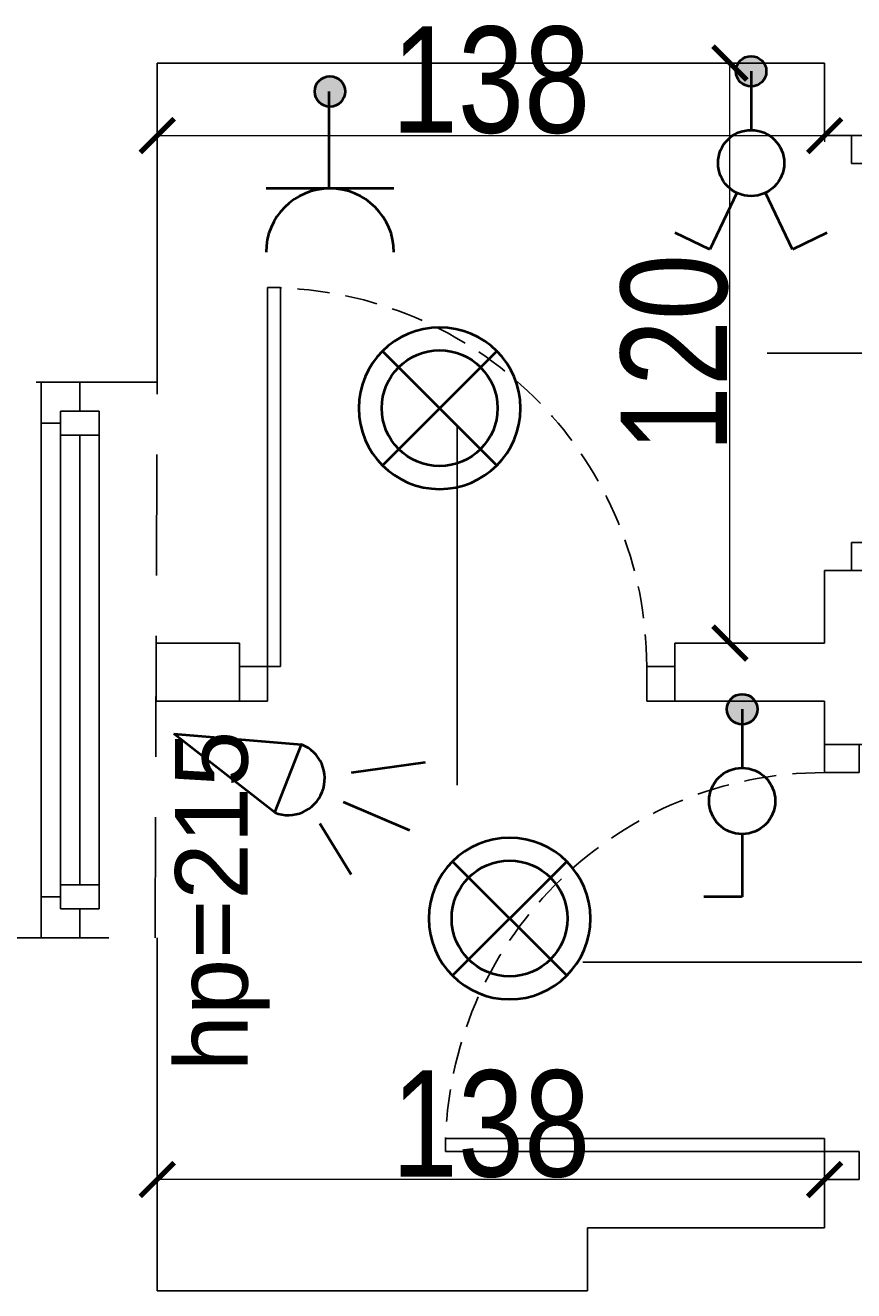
# Model space of a CAD drawing. Header units: millimetres. Extents: x -5941 to 19721, y -9230 to 6433.
# Tile 191 of 204: x 16948 to 17120, y 265 to 527. Entities that reach past the tile are written whole.
import ezdxf
from ezdxf.enums import TextEntityAlignment as Align

# ---------------------------------------------------------------- set-up
doc = ezdxf.new("R2010")
doc.units = ezdxf.units.MM
doc.linetypes.add('DASHED', pattern=[0.75, 0.5, -0.25])
for name, color, linetype in [('A_drzwi', 3, 'Continuous'), ('A_okno', 3, 'Continuous'), ('A_opis pom', 1, 'Continuous'), ('A_opis stolarki', 3, 'Continuous'), ('A_SC_MUROWANA_DZIAŁOWA', 42, 'Continuous'), ('A_scianazew', 42, 'Continuous'), ('A_wymiary', 55, 'Continuous')]:
    doc.layers.add(name, color=color, linetype=linetype)
doc.layers.add('e', color=1, linetype='Continuous', lineweight=40)
doc.styles.add('dar-styl', font='arial.ttf')
doc.styles.add('Opisowy', font='arial.ttf', dxfattribs={"width": 0.8})
doc.styles.get("Standard").update_dxf_attribs({"font": 'arial.ttf'})
doc.dimstyles.new('WYMIARY', dxfattribs={"dimtxt": 1.3, "dimasz": 7, "dimexe": 1.25, "dimexo": 0.3, "dimgap": 0.2, "dimtad": 1, "dimzin": 4, "dimtxsty": 'Opisowy', "dimblk1": 'ARCHTICK', "dimblk2": 'ARCHTICK', "dimsah": 1, "dimcen": 2.5, "dimazin": 0, "dimtfac": 1, "dimtmove": 1, "dimatfit": 3, "dimldrblk": 'ARCHTICK', "dimfxl": 0, "dimlwd": 18, "dimlwe": 9, "dimarcsym": 0})

# ---------------------------------------------------------------- blocks, each defined once
blk = doc.blocks.new('*U16')
at = {"color": 0}
for p, q in [((-28.55, -9.5), (-28.55, -6.5)), ((-28.55, -6.5), (59.45, -6.5)), ((59.45, -6.5), (59.45, -9.5)), ((-28.55, -9.5), (59.45, -9.5))]:
    blk.add_line(p, q, dxfattribs=at)
for points in [[(-36.55, 0), (-36.55, -6.5), (-28.55, -6.5), (-28.55, 0)], [(-36.55, -94.5), (-36.55, -101), (-28.55, -101), (-28.55, -94.5)]]:
    blk.add_lwpolyline(points, close=True, dxfattribs=at)
at = {"color": 0, "linetype": 'DASHED', "ltscale": 15}
blk.add_arc((-28.55, -6.5), 88, 270, 358.0464, dxfattribs=at)
at = {"layer": 'A_opis stolarki'}
blk.add_line((-56.09, -50.5), (27.54, -50.5), dxfattribs=at)
at = {"layer": 'A_opis stolarki', "ltscale": 0.5, "style": 'dar-styl', "text_generation_flag": 2}
blk.add_attdef('ODPORNOŚĆ_OGNIOWA', text='', height=15, rotation=85.9367, dxfattribs=at).set_placement((-55.81, -47.55), align=Align.TOP_CENTER)
at = {"layer": 'A_opis stolarki', "ltscale": 0.5, "style": 'dar-styl'}
blk.add_attdef('SYMBOL_DRZWI1', text='', height=14, dxfattribs=at).set_placement((-16.77, -50.5), align=Align.BOTTOM_CENTER)
blk.add_attdef('SYMBOL_DRZWI2', text='', height=14, dxfattribs=at).set_placement((-16.77, -53.5), align=Align.TOP_CENTER)
blk = doc.blocks.new('*U17')
at = {"color": 0}
for p, q in [((0, -6.5), (-88, -6.5)), ((-88, -6.5), (-88, -9.5)), ((0, -9.5), (0, -6.5)), ((0, -9.5), (-88, -9.5))]:
    blk.add_line(p, q, dxfattribs=at)
for points in [[(8, 0), (8, -6.5), (0, -6.5), (0, 0)], [(8, -94.5), (8, -101), (0, -101), (0, -94.5)]]:
    blk.add_lwpolyline(points, close=True, dxfattribs=at)
at = {"color": 0, "linetype": 'DASHED', "ltscale": 15}
blk.add_arc((0, -6.5), 88, 181.9536, 270, dxfattribs=at)
at = {"layer": 'A_opis stolarki'}
blk.add_line((-56.09, -50.5), (27.54, -50.5), dxfattribs=at)
at = {"layer": 'A_opis stolarki', "ltscale": 0.5, "style": 'dar-styl'}
blk.add_attdef('ODPORNOŚĆ_OGNIOWA', text='', height=15, rotation=274.0633, dxfattribs=at).set_placement((27.26, -47.55), align=Align.TOP_CENTER)
blk.add_attdef('SYMBOL_DRZWI1', text='', height=14, dxfattribs=at).set_placement((-16.77, -50.5), align=Align.BOTTOM_CENTER)
blk.add_attdef('SYMBOL_DRZWI2', text='', height=14, dxfattribs=at).set_placement((-16.77, -53.5), align=Align.TOP_CENTER)
blk = doc.blocks.new('_ArchTick')
at = {"color": 0, "const_width": 0.15}
blk.add_lwpolyline([(-0.5, -0.5), (0.5, 0.5)], dxfattribs=at)
blk = doc.blocks.new('*D77')
at = {"layer": 'A_wymiary', "color": 0, "lineweight": 9}
for p, q in [((16975.63, 288.38), (16975.63, 289.33)), ((17113.63, 288.38), (17113.63, 289.33))]:
    blk.add_line(p, q, dxfattribs=at)
at = {"layer": 'A_wymiary', "color": 0, "lineweight": 18}
blk.add_line((17113.63, 288.08), (16975.63, 288.08), dxfattribs=at)
at = {"layer": 'Defpoints', "color": 0}
for p in [(16975.63, 288.08), (16975.63, 288.08), (17113.63, 288.08)]:
    blk.add_point(p, dxfattribs=at)
at = {"layer": 'A_wymiary', "color": 0, "lineweight": 18, "xscale": 7, "yscale": 7, "zscale": 7, "rotation": 180}
blk.add_blockref('_ArchTick', (16975.63, 288.08), dxfattribs=at)
at = {"layer": 'A_wymiary', "color": 0, "lineweight": 18, "xscale": 7, "yscale": 7, "zscale": 7}
blk.add_blockref('_ArchTick', (17113.63, 288.08), dxfattribs=at)
at = {"layer": 'A_wymiary', "color": 0, "insert": (17044.63, 299.52), "char_height": 1.3, "attachment_point": 5, "style": 'Opisowy'}
blk.add_mtext('{\\H16.923077x;\\C3;138}', dxfattribs=at)
blk = doc.blocks.new('*D78')
at = {"layer": 'A_wymiary', "color": 0, "lineweight": 9}
for p, q in [((17094.75, 519.08), (17092.8, 519.08)), ((17094.75, 399.08), (17092.8, 399.08))]:
    blk.add_line(p, q, dxfattribs=at)
at = {"layer": 'A_wymiary', "color": 0, "lineweight": 18}
blk.add_line((17094.05, 399.08), (17094.05, 519.08), dxfattribs=at)
at = {"layer": 'Defpoints', "color": 0}
for p in [(17094.05, 519.08), (17113.63, 519.08), (17113.63, 399.08)]:
    blk.add_point(p, dxfattribs=at)
at = {"layer": 'A_wymiary', "color": 0, "lineweight": 18, "xscale": 7, "yscale": 7, "zscale": 7}
for p, rotation in [((17094.05, 519.08), 90), ((17094.05, 399.08), 270)]:
    blk.add_blockref('_ArchTick', p, dxfattribs=dict(at, rotation=rotation))
at = {"layer": 'A_wymiary', "color": 0, "insert": (17082.62, 459.08), "char_height": 1.3, "attachment_point": 5, "rotation": 90, "style": 'Opisowy'}
blk.add_mtext('{\\H16.923077x;\\C3;120}', dxfattribs=at)
blk = doc.blocks.new('*D79')
at = {"layer": 'A_wymiary', "color": 0, "lineweight": 9}
for p, q in [((16975.63, 504.78), (16975.63, 502.83)), ((17113.63, 504.78), (17113.63, 502.83))]:
    blk.add_line(p, q, dxfattribs=at)
at = {"layer": 'A_wymiary', "color": 0, "lineweight": 18}
blk.add_line((16975.63, 504.08), (17113.63, 504.08), dxfattribs=at)
at = {"layer": 'Defpoints', "color": 0}
for p in [(16975.63, 519.08), (17113.63, 519.08), (17113.63, 504.08)]:
    blk.add_point(p, dxfattribs=at)
at = {"layer": 'A_wymiary', "color": 0, "lineweight": 18, "xscale": 7, "yscale": 7, "zscale": 7, "rotation": 180}
blk.add_blockref('_ArchTick', (16975.63, 504.08), dxfattribs=at)
at = {"layer": 'A_wymiary', "color": 0, "lineweight": 18, "xscale": 7, "yscale": 7, "zscale": 7}
blk.add_blockref('_ArchTick', (17113.63, 504.08), dxfattribs=at)
at = {"layer": 'A_wymiary', "color": 0, "insert": (17044.63, 515.52), "char_height": 1.3, "attachment_point": 5, "style": 'Opisowy'}
blk.add_mtext('{\\H16.923077x;\\C3;138}', dxfattribs=at)
blk = doc.blocks.new('pozycjonowanie')
at = {"linetype": 'ByBlock'}
blk.add_hatch(color=256, dxfattribs=at).paths.add_polyline_path([(3.15, 0, 1), (-3.15, 0, 1)])
blk.add_circle((0, 0), 3.15, dxfattribs=at)
blk.add_circle((0, 0), 3.15, dxfattribs=at)
blk = doc.blocks.new('*U100')
at = {"layer": 'e', "linetype": 'ByBlock'}
for p, q in [((-15.68, 33.43), (-8.55, 36.84)), ((-8.55, 36.84), (-2.96, 25.16)), ((2.96, 25.16), (8.55, 36.84)), ((8.55, 36.84), (15.68, 33.43)), ((0, 0), (0, 12.15))]:
    blk.add_line(p, q, dxfattribs=at)
blk.add_circle((0, 18.99), 6.84, dxfattribs=at)
at = {"layer": 'e', "rotation": 359.9999999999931}
blk.add_blockref('pozycjonowanie', (0, 0), dxfattribs=at)
blk = doc.blocks.new('*U102')
at = {"layer": 'e', "linetype": 'ByBlock'}
for p, q in [((0, 25.83), (0, 38.79)), ((0, 38.79), (7.9, 38.79)), ((0, 0), (0, 12.15))]:
    blk.add_line(p, q, dxfattribs=at)
blk.add_circle((0, 18.99), 6.84, dxfattribs=at)
at = {"layer": 'e', "rotation": 359.9999999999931}
blk.add_blockref('pozycjonowanie', (0, 0), dxfattribs=at)
blk = doc.blocks.new('Wośw44')
at = {"layer": 'e'}
for p, q in [((-77826.54, 17259.07), (-77850.18, 17235.42)), ((-77850.18, 17259.07), (-77826.54, 17235.42))]:
    blk.add_line(p, q, dxfattribs=at)
blk.add_circle((-77838.36, 17247.25), 16.72, dxfattribs=at)

msp = doc.modelspace()

# ---------------------------------------------------------------- linework, layer by layer
at = {"linetype": 'DASHED', "ltscale": 50}
msp.add_lwpolyline([(16975.628, 453.079), (16940.628, 453.079), (16940.628, 338.076), (16975.202, 338.076)], close=True, dxfattribs=at)
at = {"layer": 'A_okno'}
for p, q in [((16951.628, 444.579, 0), (16951.628, 453.079, 0)), ((16959.628, 453.079, 0), (16959.628, 447.079, 0)), ((16955.628, 447.079, 0), (16963.628, 447.079, 0)), ((16955.628, 442.079, 0), (16955.628, 447.079, 0)), ((16959.628, 447.079, 0), (16955.628, 447.079, 0)), ((16955.628, 447.079, 0), (16955.628, 395.576, -0.022)), ((16963.628, 395.576, -0.023), (16963.628, 447.079, 0)), ((16963.628, 447.079, 0), (16963.628, 442.079, 0)), ((16955.628, 444.579, 0), (16951.628, 444.579, 0)), ((16951.628, 395.576, -0.022), (16951.628, 444.579, 0)), ((16959.128, 442.079, 0), (16955.628, 442.079, 0)), ((16963.628, 442.079, 0), (16955.628, 442.079, 0)), ((16959.628, 442.079, 0), (16959.628, 395.576, -0.022)), ((16963.628, 442.079, 0), (16960.128, 442.079, 0)), ((16951.628, 338.076, -0.047), (16951.628, 395.576, -0.022)), ((16955.628, 395.576, -0.022), (16955.628, 344.076, -0.045)), ((16959.628, 395.576, -0.022), (16959.628, 349.076, -0.044)), ((16963.628, 344.076, -0.046), (16963.628, 395.576, -0.023)), ((16955.628, 349.076, -0.044), (16963.628, 349.076, -0.044)), ((16955.628, 346.576, -0.044), (16951.628, 346.576, -0.044)), ((16963.628, 344.076, -0.044), (16955.628, 344.076, -0.044)), ((16959.628, 338.076, -0.044), (16959.628, 344.076, -0.044))]:
    msp.add_line(p, q, dxfattribs=at)
at = {"layer": 'A_SC_MUROWANA_DZIAŁOWA'}
for p, q in [((17113.628, 519.079), (16975.628, 519.079)), ((17125.628, 504.079), (17113.628, 504.079)), ((17125.628, 414.079), (17113.628, 414.079)), ((16992.628, 399.079), (16975.383, 399.079)), ((16975.428, 399.079), (16975.428, 387.079)), ((16992.628, 399.079), (16992.628, 387.079)), ((17113.628, 399.079), (17082.628, 399.079)), ((16992.628, 387.079), (16975.383, 387.079)), ((17113.628, 387.079), (17082.628, 387.079)), ((17125.628, 378.079), (17113.628, 378.079))]:
    msp.add_line(p, q, dxfattribs=at)
for points in [[(17113.628, 519.079), (17113.628, 504.079)], [(17113.628, 414.079), (17113.628, 399.079)], [(17082.628, 399.079), (17082.628, 387.079)], [(17113.628, 387.079), (17113.628, 378.079)], [(17113.628, 288.079), (17113.628, 278.079)], [(17064.628, 278.079), (17064.628, 265.079)], [(17064.628, 278.079), (17113.628, 278.079)], [(16975.628, 265.079), (17064.628, 265.079)]]:
    msp.add_lwpolyline(points, dxfattribs=at)
at = {"layer": 'A_scianazew'}
msp.add_line((16975.628, 338.079), (16975.628, 265.079), dxfattribs=at)
msp.add_lwpolyline([(16975.628, 519.079), (16975.628, 453.079)], dxfattribs=at)
at = {"layer": 'e', "linetype": 'ByBlock'}
for p, q in [((17011.208, 493.158, -0.521), (17011.208, 513.215, -0.521)), ((17024.569, 493.159, -0.521), (16998.125, 493.159, -0.521))]:
    msp.add_line(p, q, dxfattribs=at)
at = {"layer": 'e'}
for p, q in [((16999.921, 363.993, 0), (16979.044, 380.326, 0)), ((16979.044, 380.326, 0), (17005.457, 378.097, 0)), ((16999.921, 363.993, 0), (17005.457, 378.097, 0)), ((17015.802, 372.287), (17031.129, 374.452)), ((17014.074, 366.204), (17027.809, 360.383)), ((17009.237, 361.757), (17015.759, 351.229))]:
    msp.add_line(p, q, dxfattribs=at)
for centre in [(17034.025, 447.684, 0), (17048.487, 342.091, 0)]:
    msp.add_circle(centre, 11.973, dxfattribs=at)
at = {"layer": 'e', "linetype": 'ByBlock'}
msp.add_arc((17011.347, 479.937, -0.521), 13.222, 0, 180, dxfattribs=at)
at = {"layer": 'e'}
msp.add_arc((17002.689, 371.045, 0), 7.576, 248.56994, 68.56994, dxfattribs=at)

# ---------------------------------------------------------------- block references
at = {"layer": 'A_drzwi', "xscale": 0.8910891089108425, "yscale": 0.8910891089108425, "zscale": 0.8910891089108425}
for name, p, rotation in [('*U17', (17126.313, 414.079), 180), ('*U16', (16992.628, 419.649), 89.99999999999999), ('*U16', (17088.187, 288.079), 180)]:
    msp.add_blockref(name, p, dxfattribs=dict(at, rotation=rotation))
at = {"layer": 'e', "rotation": 180}
for name, p in [('*U100', (17098.42, 517.393)), ('pozycjonowanie', (17011.347, 513.216, -0.521)), ('*U102', (17096.571, 385.39, -0.521))]:
    msp.add_blockref(name, p, dxfattribs=at)
at = {"layer": 'e', "xscale": -1, "rotation": 180}
for p in [(94872.381, 17694.929, 0), (94886.844, 17589.337, 0)]:
    msp.add_blockref('Wośw44', p, dxfattribs=at)

# ---------------------------------------------------------------- texts
at = {"layer": 'A_opis pom', "insert": (16979.34, 310.444, 0.092), "char_height": 15, "width": 119.07531, "attachment_point": 1, "rotation": 90}
msp.add_mtext('hp=215', dxfattribs=at)

# ---------------------------------------------------------------- dimensions: what is measured, and where the dimension line sits
at = {"layer": 'A_wymiary'}
for base, p1, p2, picture, middle in [((17113.628, 504.079), (16975.628, 519.079), (17113.628, 519.079), '*D79', (17044.628, 515.52)), ((16975.628, 288.079), (17113.628, 288.079), (16975.628, 288.079), '*D77', (17044.628, 299.52))]:
    dim = msp.add_linear_dim(base=base, p1=p1, p2=p2, text='{\\H16.923077x;\\C3;138}', dimstyle='WYMIARY', override={"dimtxsty": 'Opisowy'}, dxfattribs=at)
    dim.commit()
    dim.dimension.update_dxf_attribs({"geometry": picture, "text_midpoint": middle})
dim = msp.add_linear_dim(base=(17094.05, 519.079), p1=(17113.628, 399.079), p2=(17113.628, 519.079), angle=90, text='{\\H16.923077x;\\C3;120}', dimstyle='WYMIARY', override={"dimtxsty": 'Opisowy'}, dxfattribs=at)
dim.commit()
dim.dimension.update_dxf_attribs({"geometry": '*D78', "text_midpoint": (17082.617, 459.079)})

doc.saveas('drawing.dxf')
